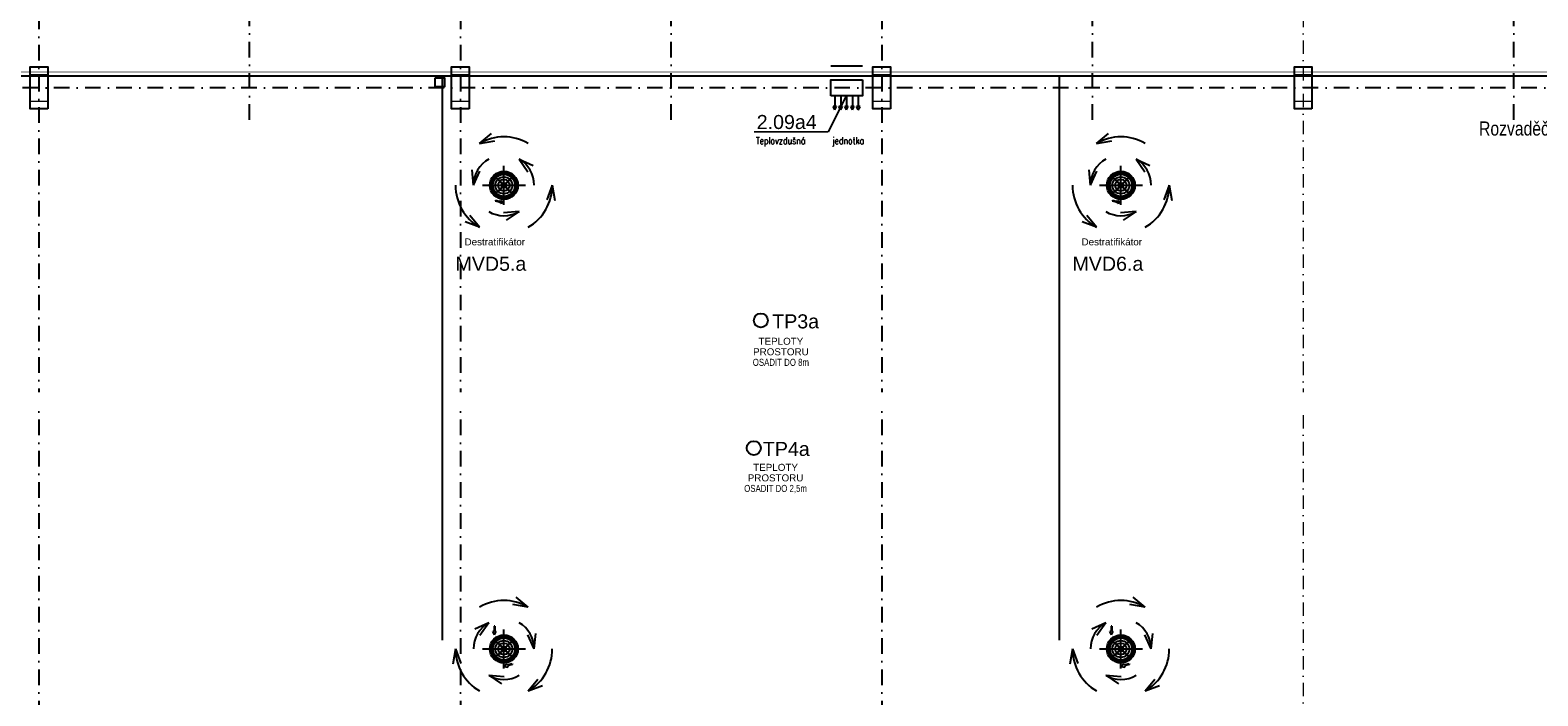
# Model space of a CAD drawing. Header units: millimetres. Extents: x -29085 to 3627694, y -159961 to 2281735.
# Tile 94 of 229: x 243678 to 286613, y 100377 to 119327. Entities that reach past the tile are written whole.
import ezdxf
from ezdxf import colors
from ezdxf.entities.mleader import LeaderData, LeaderLine
from ezdxf.enums import TextEntityAlignment as Align
from ezdxf.math import Vec2, Vec3

# ---------------------------------------------------------------- set-up
doc = ezdxf.new("R2010")
doc.units = ezdxf.units.MM
doc.linetypes.add('DASHDOT', pattern=[25.4, 12.7, -6.35, 0, -6.35])
doc.layers.add('NWT_UT_PRIV', color=1, linetype='Continuous')
doc.layers.add('Přístroje MaR', color=1, linetype='Continuous')
doc.styles.add('A99_popis', font='isocpeur.ttf')
doc.styles.add('PITSIMP8', font='pitsimp8')
doc.styles.add('ROMANS', font='romans.shx', dxfattribs={"width": 0.8})
doc.styles.get("Standard").update_dxf_attribs({"font": 'arial.ttf'})

# ---------------------------------------------------------------- blocks, each defined once
blk = doc.blocks.new('2dluk097')
at = {"color": 0, "linetype": 'ByBlock'}
for p, q in [((-0.05, 0.5), (-0.05, -0.1)), ((-0.05, 0.5), (0.05, 0.5)), ((0.05, 0.5), (0.05, -0.1))]:
    blk.add_line(p, q, dxfattribs=at)
for p, q in [((-0.05, -0.1), (-0.23, -0.1)), ((0, -0.5), (-0.23, -0.1)), ((0, -0.5), (0.23, -0.1)), ((0.05, -0.1), (0.23, -0.1))]:
    blk.add_line(p, q)
for points in [[(-0.05, 0.5), (0.05, 0.5), (-0.05, -0.1), (0.05, -0.1)], [(-0.23, -0.1), (0, -0.5), (0.05, -0.1), (-0.05, -0.1)], [(-0.05, -0.1), (0.23, -0.1), (0, -0.5), (-0.05, -0.1)]]:
    blk.add_solid(points)
at = {"linetype": 'ByBlock', "style": 'PITSIMP8', "flags": 9}
for tag, p in [('VOLUMENSTROM', (-0.06, 0.04)), ('DRUCK/-STUFE', (-0.06, 0.02)), ('BEZEICHNUNG', (-0.06, 0.18)), ('RAUM/GRUPPE', (-0.06, 0.16)), ('POS.NR.G-LV', (-0.06, 0.14)), ('ANSCHLUSS', (-0.06, 0)), ('FABRIKAT', (-0.06, 0.12)), ('KENNUNG', (-0.06, 0.08)), ('LEISTUNG', (-0.06, 0.06)), ('TYP', (-0.06, 0.1)), ('SPANNUNG/FREQUENZ', (-0.06, -0.12)), ('TEMPERATUR', (-0.06, -0.06)), ('SCHUTZART', (-0.06, -0.1)), ('GROESSE', (-0.06, -0.02)), ('DREHZAHL', (-0.06, -0.08)), ('GEWICHT', (-0.06, -0.14)), ('DN', (-0.06, -0.04)), ('FREI', (-0.06, -0.16)), ('FREI', (-0.06, -0.18)), ('FREI', (-0.06, -0.2))]:
    blk.add_attdef(tag, text='', height=0.01, dxfattribs=at).set_placement(p, align=Align.MIDDLE)

msp = doc.modelspace()

# ---------------------------------------------------------------- linework, layer by layer
at = {"color": 251, "linetype": 'DASHDOT', "ltscale": 35}
for p, q in [((243929, 194483.3), (243929, 89198.3)), ((255929, 194483.3), (255929, 89198.3)), ((267929, 194483.3), (267929, 89198.3)), ((401278.6, 117683.3), (210329, 117683.3))]:
    msp.add_line(p, q, dxfattribs=at)
at = {"color": 251, "linetype": 'DASHDOT', "lineweight": 5, "ltscale": 30}
msp.add_line((279929, 194483.3), (279929, 89198.3), dxfattribs=at)
at = {"color": 251, "linetype": 'DASHDOT', "ltscale": 35}
for points in [[(249929, 116773.3), (249929, 178660.8)], [(261929, 116773.3), (261929, 178660.8)], [(273929, 116773.3), (273929, 178660.8)], [(285929, 116773.3), (285929, 178660.8)]]:
    msp.add_lwpolyline(points, dxfattribs=at)
at = {"color": 251, "linetype": 'Continuous', "ltscale": 2}
for points in [[(244179, 117083.3), (243679, 117083.3), (243679, 118283.3), (244179, 118283.3)], [(256179, 117083.3), (255679, 117083.3), (255679, 118283.3), (256179, 118283.3)], [(268179, 117083.3), (267679, 117083.3), (267679, 118283.3), (268179, 118283.3)], [(280179, 117083.3), (279679, 117083.3), (279679, 118283.3), (280179, 118283.3)], [(255215.3, 117973.3), (255475.3, 117973.3), (255475.3, 117713.3), (255215.3, 117713.3)], [(255215.3, 117973.3), (255475.3, 117973.3), (255475.3, 117713.3), (255215.3, 117713.3)]]:
    msp.add_lwpolyline(points, close=True, dxfattribs=at)
at = {"color": 251, "linetype": 'Continuous', "lineweight": 20, "ltscale": 2}
for points in [[(244179, 118283.3), (243679, 118283.3), (243679, 118063.3), (244179, 118063.3)], [(256179, 118283.3), (255679, 118283.3), (255679, 118063.3), (256179, 118063.3)], [(268179, 118283.3), (267679, 118283.3), (267679, 118063.3), (268179, 118063.3)], [(280179, 118283.3), (279679, 118283.3), (279679, 118063.3), (280179, 118063.3)], [(244179, 117083.3), (243679, 117083.3), (243679, 117303.3), (244179, 117303.3)], [(256179, 117083.3), (255679, 117083.3), (255679, 117303.3), (256179, 117303.3)], [(268179, 117083.3), (267679, 117083.3), (267679, 117303.3), (268179, 117303.3)], [(280179, 117083.3), (279679, 117083.3), (279679, 117303.3), (280179, 117303.3)]]:
    msp.add_lwpolyline(points, close=True, dxfattribs=at)
at = {"layer": 'Přístroje MaR'}
for p, q in [((290953.5, 118018.9), (219160.3, 118018.9)), ((256478.7, 116104.9), (256816.8, 116385.4)), ((256478.7, 116104.9), (256816.8, 116385.4)), ((274048.7, 116104.9), (274386.8, 116385.4)), ((274048.7, 116104.9), (274386.8, 116385.4)), ((256478.7, 116104.9), (256911.8, 116178.7)), ((256478.7, 116104.9), (256911.8, 116178.7)), ((274048.7, 116104.9), (274481.8, 116178.7)), ((274048.7, 116104.9), (274481.8, 116178.7)), ((257600.8, 115659.1), (257850.6, 115297.7)), ((257600.8, 115659.1), (257997.8, 115471.1)), ((257600.8, 115659.1), (257997.8, 115471.1)), ((257600.8, 115659.1), (257850.6, 115297.7)), ((275170.8, 115659.1), (275420.6, 115297.7)), ((275170.8, 115659.1), (275567.8, 115471.1)), ((275170.8, 115659.1), (275567.8, 115471.1)), ((275170.8, 115659.1), (275420.6, 115297.7)), ((256303.7, 114910.3), (256261.6, 115347.5)), ((256303.7, 114910.3), (256261.6, 115347.5)), ((256303.7, 114910.3), (256485.9, 115310)), ((256303.7, 114910.3), (256485.9, 115310)), ((273873.7, 114910.3), (273831.6, 115347.5)), ((273873.7, 114910.3), (273831.6, 115347.5)), ((273873.7, 114910.3), (274055.9, 115310)), ((273873.7, 114910.3), (274055.9, 115310)), ((258547.9, 114910.3), (258395.3, 114498.3)), ((258547.9, 114910.3), (258395.3, 114498.3)), ((258547.9, 114910.3), (258621.8, 114477.2)), ((258547.9, 114910.3), (258621.8, 114477.2)), ((276117.9, 114910.3), (275965.3, 114498.3)), ((276117.9, 114910.3), (275965.3, 114498.3)), ((276117.9, 114910.3), (276191.8, 114477.2)), ((276117.9, 114910.3), (276191.8, 114477.2)), ((256478.7, 113715.6), (256066.8, 113868.2)), ((256478.7, 113715.6), (256066.8, 113868.2)), ((256478.7, 113715.6), (256198.2, 114053.7)), ((256478.7, 113715.6), (256198.2, 114053.7)), ((257600.4, 114161.2), (257162.3, 114128.9)), ((257600.4, 114161.2), (257162.3, 114128.9)), ((257600.4, 114161.2), (257237.2, 113914.2)), ((257600.4, 114161.2), (257237.2, 113914.2)), ((274048.7, 113715.6), (273636.8, 113868.2)), ((274048.7, 113715.6), (273636.8, 113868.2)), ((274048.7, 113715.6), (273768.2, 114053.7)), ((274048.7, 113715.6), (273768.2, 114053.7)), ((275170.4, 114161.2), (274732.3, 114128.9)), ((275170.4, 114161.2), (274732.3, 114128.9)), ((275170.4, 114161.2), (274807.2, 113914.2)), ((275170.4, 114161.2), (274807.2, 113914.2)), ((257858.2, 102904.9), (257520.1, 103185.4)), ((257858.2, 102904.9), (257520.1, 103185.4)), ((275428.2, 102904.9), (275090.1, 103185.4)), ((275428.2, 102904.9), (275090.1, 103185.4)), ((257858.2, 102904.9), (257425.1, 102978.7)), ((257858.2, 102904.9), (257425.1, 102978.7)), ((275428.2, 102904.9), (274995.1, 102978.7)), ((275428.2, 102904.9), (274995.1, 102978.7)), ((256736.1, 102459.1), (256339.1, 102271.1)), ((256736.1, 102459.1), (256339.1, 102271.1)), ((256736.1, 102459.1), (256486.3, 102097.7)), ((256736.1, 102459.1), (256486.3, 102097.7)), ((274306.1, 102459.1), (273909.1, 102271.1)), ((274306.1, 102459.1), (273909.1, 102271.1)), ((274306.1, 102459.1), (274056.3, 102097.7)), ((274306.1, 102459.1), (274056.3, 102097.7)), ((257450.2, 101986.4), (257436.7, 101972.9)), ((258033.2, 101710.3), (257851, 102110)), ((258033.2, 101710.3), (257851, 102110)), ((258033.2, 101710.3), (258075.3, 102147.5)), ((258033.2, 101710.3), (258075.3, 102147.5)), ((275020.2, 101986.4), (275006.7, 101972.9)), ((275603.2, 101710.3), (275421, 102110)), ((275603.2, 101710.3), (275421, 102110)), ((275603.2, 101710.3), (275645.3, 102147.5)), ((275603.2, 101710.3), (275645.3, 102147.5)), ((255789, 101710.3), (255715.1, 101277.2)), ((255789, 101710.3), (255715.1, 101277.2)), ((255789, 101710.3), (255941.6, 101298.3)), ((255789, 101710.3), (255941.6, 101298.3)), ((273359, 101710.3), (273285.1, 101277.2)), ((273359, 101710.3), (273285.1, 101277.2)), ((273359, 101710.3), (273511.6, 101298.3)), ((273359, 101710.3), (273511.6, 101298.3)), ((256736.5, 100961.2), (257174.6, 100928.9)), ((256736.5, 100961.2), (257099.7, 100714.2)), ((256736.5, 100961.2), (257099.7, 100714.2)), ((256736.5, 100961.2), (257174.6, 100928.9)), ((274306.5, 100961.2), (274744.6, 100928.9)), ((274306.5, 100961.2), (274669.7, 100714.2)), ((274306.5, 100961.2), (274669.7, 100714.2)), ((274306.5, 100961.2), (274744.6, 100928.9)), ((257858.2, 100515.6), (258138.7, 100853.7)), ((257858.2, 100515.6), (258138.7, 100853.7)), ((257858.2, 100515.6), (258270.1, 100668.2)), ((257858.2, 100515.6), (258270.1, 100668.2)), ((275428.2, 100515.6), (275708.7, 100853.7)), ((275428.2, 100515.6), (275708.7, 100853.7)), ((275428.2, 100515.6), (275840.1, 100668.2)), ((275428.2, 100515.6), (275840.1, 100668.2))]:
    msp.add_line(p, q, dxfattribs=at)
at = {"layer": 'Přístroje MaR', "linetype": 'ByBlock'}
for p, q in [((256885, 115184.7), (257116.1, 114953.6)), ((257117.6, 114955.4), (256886.7, 115186.3)), ((256892.3, 115192), (256905.8, 115178.5)), ((257125.1, 114962.6), (256894.1, 115193.7)), ((256905.8, 115178.5), (257123.3, 114961.1)), ((257442.8, 115193.7), (257211.8, 114962.6)), ((257213.6, 114961.1), (257444.5, 115192)), ((257436.7, 115172.9), (257219.3, 114955.4)), ((257220.8, 114953.6), (257451.9, 115184.7)), ((274455, 115184.7), (274686.1, 114953.6)), ((274687.6, 114955.4), (274456.7, 115186.3)), ((274462.3, 115192), (274475.8, 115178.5)), ((274695.1, 114962.6), (274464.1, 115193.7)), ((274475.8, 115178.5), (274693.3, 114961.1)), ((275012.8, 115193.7), (274781.8, 114962.6)), ((274783.6, 114961.1), (275014.5, 115192)), ((275006.7, 115172.9), (274789.3, 114955.4)), ((274790.8, 114953.6), (275021.9, 115184.7)), ((257116.1, 114866.9), (256885, 114635.9)), ((256886.7, 114634.1), (256900.2, 114647.6)), ((257123.3, 114859.4), (256892.4, 114628.5)), ((256894.1, 114626.8), (257125.1, 114857.9)), ((256900.2, 114647.6), (257117.6, 114865.1)), ((257192.5, 114868.7), (257144.5, 114868.7)), ((257148.5, 114868.7), (257148.5, 114847.9)), ((257148.5, 114847.9), (257164.5, 114847.9)), ((257164.5, 114847.9), (257164.5, 114868.7)), ((257172.5, 114868.7), (257172.5, 114847.9)), ((257172.5, 114847.9), (257188.5, 114847.9)), ((257188.5, 114847.9), (257188.5, 114868.7)), ((257211.8, 114857.9), (257442.8, 114626.8)), ((257431.1, 114642), (257213.6, 114859.4)), ((257219.3, 114865.1), (257450.2, 114634.2)), ((257451.9, 114635.9), (257220.8, 114866.9)), ((257444.6, 114628.5), (257431.1, 114642)), ((274686.1, 114866.9), (274455, 114635.9)), ((274456.7, 114634.1), (274470.2, 114647.6)), ((274693.3, 114859.4), (274462.4, 114628.5)), ((274464.1, 114626.8), (274695.1, 114857.9)), ((274470.2, 114647.6), (274687.6, 114865.1)), ((274762.5, 114868.7), (274714.5, 114868.7)), ((274718.5, 114868.7), (274718.5, 114847.9)), ((274718.5, 114847.9), (274734.5, 114847.9)), ((274734.5, 114847.9), (274734.5, 114868.7)), ((274742.5, 114868.7), (274742.5, 114847.9)), ((274742.5, 114847.9), (274758.5, 114847.9)), ((274758.5, 114847.9), (274758.5, 114868.7)), ((274781.8, 114857.9), (275012.8, 114626.8)), ((275001.1, 114642), (274783.6, 114859.4)), ((274789.3, 114865.1), (275020.2, 114634.2)), ((275021.9, 114635.9), (274790.8, 114866.9)), ((275014.6, 114628.5), (275001.1, 114642)), ((256885, 101984.7), (257116.1, 101753.6)), ((257117.6, 101755.4), (256886.7, 101986.3)), ((256892.3, 101992), (256905.8, 101978.5)), ((257125.1, 101762.6), (256894.1, 101993.7)), ((256905.8, 101978.5), (257123.3, 101761.1)), ((257442.8, 101993.7), (257211.8, 101762.6)), ((257213.6, 101761.1), (257444.5, 101992)), ((257436.7, 101972.9), (257219.3, 101755.4)), ((257220.8, 101753.6), (257451.9, 101984.7)), ((274455, 101984.7), (274686.1, 101753.6)), ((274687.6, 101755.4), (274456.7, 101986.3)), ((274462.3, 101992), (274475.8, 101978.5)), ((274695.1, 101762.6), (274464.1, 101993.7)), ((274475.8, 101978.5), (274693.3, 101761.1)), ((275012.8, 101993.7), (274781.8, 101762.6)), ((274783.6, 101761.1), (275014.5, 101992)), ((275006.7, 101972.9), (274789.3, 101755.4)), ((274790.8, 101753.6), (275021.9, 101984.7)), ((257116.1, 101666.9), (256885, 101435.9)), ((256886.7, 101434.1), (256900.2, 101447.6)), ((257123.3, 101659.4), (256892.4, 101428.5)), ((256894.1, 101426.8), (257125.1, 101657.9)), ((256900.2, 101447.6), (257117.6, 101665.1)), ((257192.5, 101668.7), (257144.5, 101668.7)), ((257148.5, 101668.7), (257148.5, 101647.9)), ((257148.5, 101647.9), (257164.5, 101647.9)), ((257164.5, 101647.9), (257164.5, 101668.7)), ((257172.5, 101668.7), (257172.5, 101647.9)), ((257172.5, 101647.9), (257188.5, 101647.9)), ((257188.5, 101647.9), (257188.5, 101668.7)), ((257211.8, 101657.9), (257442.8, 101426.8)), ((257431.1, 101442), (257213.6, 101659.4)), ((257219.3, 101665.1), (257450.2, 101434.2)), ((257451.9, 101435.9), (257220.8, 101666.9)), ((257444.6, 101428.5), (257431.1, 101442)), ((274686.1, 101666.9), (274455, 101435.9)), ((274456.7, 101434.1), (274470.2, 101447.6)), ((274693.3, 101659.4), (274462.4, 101428.5)), ((274464.1, 101426.8), (274695.1, 101657.9)), ((274470.2, 101447.6), (274687.6, 101665.1)), ((274762.5, 101668.7), (274714.5, 101668.7)), ((274718.5, 101668.7), (274718.5, 101647.9)), ((274718.5, 101647.9), (274734.5, 101647.9)), ((274734.5, 101647.9), (274734.5, 101668.7)), ((274742.5, 101668.7), (274742.5, 101647.9)), ((274742.5, 101647.9), (274758.5, 101647.9)), ((274758.5, 101647.9), (274758.5, 101668.7)), ((274781.8, 101657.9), (275012.8, 101426.8)), ((275001.1, 101442), (274783.6, 101659.4)), ((274789.3, 101665.1), (275020.2, 101434.2)), ((275021.9, 101435.9), (274790.8, 101666.9)), ((275014.6, 101428.5), (275001.1, 101442))]:
    msp.add_line(p, q, dxfattribs=at)
at = {"layer": 'Přístroje MaR', "ltscale": 10}
for p, q in [((257168.5, 114358.3), (257168.5, 115462.3)), ((274738.5, 114358.3), (274738.5, 115462.3)), ((256555.5, 114910.3), (257781.5, 114910.3)), ((274125.5, 114910.3), (275351.5, 114910.3)), ((257168.5, 101158.3), (257168.5, 102262.3)), ((274738.5, 101158.3), (274738.5, 102262.3)), ((256555.5, 101710.3), (257781.5, 101710.3)), ((274125.5, 101710.3), (275351.5, 101710.3))]:
    msp.add_line(p, q, dxfattribs=at)
at = {"layer": 'Přístroje MaR'}
for points in [[(266475, 118309.3), (267379, 118309.3)], [(267379, 117909.3), (267379, 117457.3), (266475, 117457.3)], [(266475, 117457.3), (266475, 117909.3), (267379, 117909.3)], [(266408.5, 116433.5), (266927, 117457.3)], [(266592.7, 117457.3), (266592.7, 117157.3)], [(266759.8, 117457.3), (266759.8, 117157.3)], [(266927, 117457.3), (266927, 117157.3)], [(266927, 117457.3), (266927, 117157.3)], [(267094.1, 117457.3), (267094.1, 117157.3)], [(267261.2, 117457.3), (267261.2, 117157.3)], [(266642.7, 117157.3), (266542.7, 117157.3)], [(266592.7, 117057.3), (266542.7, 117157.3)], [(266592.7, 117057.3), (266642.7, 117157.3)], [(266809.8, 117157.3), (266709.8, 117157.3)], [(266759.8, 117057.3), (266709.8, 117157.3)], [(266759.8, 117057.3), (266809.8, 117157.3)], [(266977, 117157.3), (266877, 117157.3)], [(266927, 117057.3), (266877, 117157.3)], [(266977, 117157.3), (266877, 117157.3)], [(266927, 117057.3), (266877, 117157.3)], [(266927, 117057.3), (266977, 117157.3)], [(266927, 117057.3), (266977, 117157.3)], [(267144.1, 117157.3), (267044.1, 117157.3)], [(267094.1, 117057.3), (267044.1, 117157.3)], [(267094.1, 117057.3), (267144.1, 117157.3)], [(267311.2, 117157.3), (267211.2, 117157.3)], [(267261.2, 117057.3), (267211.2, 117157.3)], [(267261.2, 117057.3), (267311.2, 117157.3)]]:
    msp.add_lwpolyline(points, dxfattribs=at)
at = {"layer": 'Přístroje MaR', "const_width": 47.4}
msp.add_lwpolyline([(264293.5, 116433.5), (266408.5, 116433.5)], dxfattribs=at)
at = {"layer": 'Přístroje MaR'}
for centre, radius in [((257168.9, 114910.3), 400.5), ((257173.8, 114910.3), 360.6), ((257168.9, 114910.3), 314.5), ((257168.9, 114910.3), 239.5), ((257168.9, 114910.3), 164.5), ((274738.9, 114910.3), 400.5), ((274743.8, 114910.3), 360.6), ((274738.9, 114910.3), 314.5), ((274738.9, 114910.3), 239.5), ((274738.9, 114910.3), 164.5), ((257168.5, 114910.3), 68), ((274738.5, 114910.3), 68), ((264484.9, 111062.6, 93378), 200), ((264285.4, 107431.1, 93378), 200), ((257168.9, 101710.3), 400.5), ((257173.8, 101710.3), 360.6), ((257168.9, 101710.3), 314.5), ((257168.9, 101710.3), 239.5), ((257168.9, 101710.3), 164.5), ((257168.5, 101710.3), 68), ((257438.5, 101980.3), 3.6), ((257438.5, 101980.3), 3.6), ((274738.9, 101710.3), 400.5), ((274743.8, 101710.3), 360.6), ((274738.9, 101710.3), 314.5), ((274738.9, 101710.3), 239.5), ((274738.9, 101710.3), 164.5), ((274738.5, 101710.3), 68), ((275008.5, 101980.3), 3.6), ((275008.5, 101980.3), 3.6)]:
    msp.add_circle(centre, radius, dxfattribs=at)
at = {"layer": 'Přístroje MaR', "linetype": 'ByBlock'}
for centre in [(256898.4, 115180.3), (256898.4, 115180.3), (274468.4, 115180.3), (274468.4, 115180.3), (256898.4, 114640.2), (256898.4, 114640.2), (274468.4, 114640.2), (274468.4, 114640.2), (256898.4, 101980.3), (256898.4, 101980.3), (274468.4, 101980.3), (274468.4, 101980.3), (256898.4, 101440.2), (256898.4, 101440.2), (257438.5, 101440.2), (257438.5, 101440.2), (274468.4, 101440.2), (274468.4, 101440.2), (275008.5, 101440.2), (275008.5, 101440.2)]:
    msp.add_circle(centre, 3.6, dxfattribs=at)
at = {"layer": 'Přístroje MaR'}
for centre, radius, start, end in [((257168.5, 114910.3), 1379.4, 60, 120), ((257168.5, 114910.3), 1379.4, 60, 120), ((274738.5, 114910.3), 1379.4, 60, 120), ((274738.5, 114910.3), 1379.4, 60, 120), ((257168.5, 114910.3), 864.7, 120, 180), ((257168.5, 114910.3), 864.7, 120, 180), ((257168.5, 114910.3), 864.7, 0, 60), ((257168.5, 114910.3), 864.7, 0, 60), ((274738.5, 114910.3), 864.7, 120, 180), ((274738.5, 114910.3), 864.7, 120, 180), ((274738.5, 114910.3), 864.7, 0, 60), ((274738.5, 114910.3), 864.7, 0, 60), ((257242.2, 114984), 268.4, 44.14607, 45.85391), ((257430.2, 115179.4), 1.2, 315, 135), ((257242.2, 114984), 270, 44.15113, 45.84887), ((274812.2, 114984), 268.4, 44.14607, 45.85391), ((275000.2, 115179.4), 1.2, 315, 135), ((274812.2, 114984), 270, 44.15113, 45.84887), ((257168.5, 114910.3), 1379.4, 180, 240), ((257168.5, 114910.3), 1379.4, 180, 240), ((257168.5, 114910.3), 1379.4, 300, 0), ((257168.5, 114910.3), 1379.4, 300, 0), ((274738.5, 114910.3), 1379.4, 180, 240), ((274738.5, 114910.3), 1379.4, 180, 240), ((274738.5, 114910.3), 1379.4, 300, 0), ((274738.5, 114910.3), 1379.4, 300, 0), ((257168.5, 114910.3), 864.7, 240, 300), ((257168.5, 114910.3), 864.7, 240, 300), ((274738.5, 114910.3), 864.7, 240, 300), ((274738.5, 114910.3), 864.7, 240, 300), ((257168.5, 101710.3), 1379.4, 60, 120), ((257168.5, 101710.3), 1379.4, 60, 120), ((274738.5, 101710.3), 1379.4, 60, 120), ((274738.5, 101710.3), 1379.4, 60, 120), ((257168.5, 101710.3), 864.7, 120, 180), ((257168.5, 101710.3), 864.7, 120, 180), ((257168.5, 101710.3), 864.7, 0, 60), ((257168.5, 101710.3), 864.7, 0, 60), ((274738.5, 101710.3), 864.7, 120, 180), ((274738.5, 101710.3), 864.7, 120, 180), ((274738.5, 101710.3), 864.7, 0, 60), ((274738.5, 101710.3), 864.7, 0, 60), ((257242.2, 101784), 268.4, 44.14607, 45.85391), ((257430.2, 101979.4), 1.2, 315, 135), ((257242.2, 101784), 270, 44.15113, 45.84887), ((257437.6, 101972), 1.2, 315, 135), ((257447.4, 101989.2), 6.4, 315, 135), ((257447.4, 101989.2), 4, 315.26984, 135.26984), ((274812.2, 101784), 268.4, 44.14607, 45.85391), ((275000.2, 101979.4), 1.2, 315, 135), ((274812.2, 101784), 270, 44.15113, 45.84887), ((275007.6, 101972), 1.2, 315, 135), ((275017.4, 101989.2), 6.4, 315, 135), ((275017.4, 101989.2), 4, 315.26984, 135.26984), ((257168.5, 101710.3), 1379.4, 180, 240), ((257168.5, 101710.3), 1379.4, 180, 240), ((257168.5, 101710.3), 1379.4, 300, 0), ((257168.5, 101710.3), 1379.4, 300, 0), ((274738.5, 101710.3), 1379.4, 180, 240), ((274738.5, 101710.3), 1379.4, 180, 240), ((274738.5, 101710.3), 1379.4, 300, 0), ((274738.5, 101710.3), 1379.4, 300, 0), ((257168.5, 101710.3), 864.7, 240, 300), ((257168.5, 101710.3), 864.7, 240, 300), ((274738.5, 101710.3), 864.7, 240, 300), ((274738.5, 101710.3), 864.7, 240, 300)]:
    msp.add_arc(centre, radius, start, end, dxfattribs=at)
at = {"layer": 'Přístroje MaR', "linetype": 'ByBlock'}
for centre, radius, start, end in [((256889.5, 115189.2), 6.4, 44.99999, 224.99999), ((256889.5, 115189.2), 4, 45.26984, 225.26984), ((256899.3, 115172), 1.2, 44.99999, 224.99999), ((257094.7, 114984), 270, 134.15113, 135.84886), ((257094.7, 114984), 268.4, 134.14607, 135.85391), ((256906.7, 115179.4), 1.2, 44.99999, 224.99999), ((274459.5, 115189.2), 6.4, 44.99999, 224.99999), ((274459.5, 115189.2), 4, 45.26984, 225.26984), ((274469.3, 115172), 1.2, 44.99999, 224.99999), ((274664.7, 114984), 270, 134.15113, 135.84886), ((274664.7, 114984), 268.4, 134.14607, 135.85391), ((274476.7, 115179.4), 1.2, 44.99999, 224.99999), ((256889.5, 114631.3), 6.4, 135, 315), ((256899.3, 114648.5), 1.2, 135, 315), ((257094.7, 114836.5), 270, 224.15113, 225.84887), ((257094.7, 114836.5), 268.4, 224.14607, 225.85391), ((256906.7, 114641.1), 1.2, 135, 315), ((257168.5, 114910.3), 48, 300.00015, 180), ((257168.5, 114910.3), 48, 180, 240.00015), ((257242.2, 114836.5), 268.4, 314.14607, 315.85391), ((257430.2, 114641.1), 1.2, 225, 45), ((257242.2, 114836.5), 270, 314.15113, 315.84886), ((274459.5, 114631.3), 6.4, 135, 315), ((274469.3, 114648.5), 1.2, 135, 315), ((274664.7, 114836.5), 270, 224.15113, 225.84887), ((274664.7, 114836.5), 268.4, 224.14607, 225.85391), ((274476.7, 114641.1), 1.2, 135, 315), ((274738.5, 114910.3), 48, 300.00015, 180), ((274738.5, 114910.3), 48, 180, 240.00015), ((274812.2, 114836.5), 268.4, 314.14607, 315.85391), ((275000.2, 114641.1), 1.2, 225, 45), ((274812.2, 114836.5), 270, 314.15113, 315.84886), ((256889.5, 114631.3), 4, 135.26984, 315.26984), ((274459.5, 114631.3), 4, 135.26984, 315.26984), ((256889.5, 101989.2), 6.4, 44.99999, 224.99999), ((256889.5, 101989.2), 4, 45.26984, 225.26984), ((256899.3, 101972), 1.2, 44.99999, 224.99999), ((257094.7, 101784), 270, 134.15113, 135.84886), ((257094.7, 101784), 268.4, 134.14607, 135.85391), ((256906.7, 101979.4), 1.2, 44.99999, 224.99999), ((257168.5, 101710.3), 48, 300.00015, 180), ((274459.5, 101989.2), 6.4, 44.99999, 224.99999), ((274459.5, 101989.2), 4, 45.26984, 225.26984), ((274469.3, 101972), 1.2, 44.99999, 224.99999), ((274664.7, 101784), 270, 134.15113, 135.84886), ((274664.7, 101784), 268.4, 134.14607, 135.85391), ((274476.7, 101979.4), 1.2, 44.99999, 224.99999), ((274738.5, 101710.3), 48, 300.00015, 180), ((256889.5, 101431.3), 6.4, 135, 315), ((256889.5, 101431.3), 4, 135.26984, 315.26984), ((256899.3, 101448.5), 1.2, 135, 315), ((257094.7, 101636.5), 270, 224.15113, 225.84887), ((257094.7, 101636.5), 268.4, 224.14607, 225.85391), ((256906.7, 101441.1), 1.2, 135, 315), ((257168.5, 101710.3), 48, 180, 240.00015), ((257242.2, 101636.5), 268.4, 314.14607, 315.85391), ((257430.2, 101441.1), 1.2, 225, 45), ((257242.2, 101636.5), 270, 314.15113, 315.84886), ((257437.6, 101448.5), 1.2, 225, 45), ((257447.4, 101431.3), 6.4, 225, 45), ((257447.4, 101431.3), 4, 225.26984, 45.26984), ((274459.5, 101431.3), 6.4, 135, 315), ((274459.5, 101431.3), 4, 135.26984, 315.26984), ((274469.3, 101448.5), 1.2, 135, 315), ((274664.7, 101636.5), 270, 224.15113, 225.84887), ((274664.7, 101636.5), 268.4, 224.14607, 225.85391), ((274476.7, 101441.1), 1.2, 135, 315), ((274738.5, 101710.3), 48, 180, 240.00015), ((274812.2, 101636.5), 268.4, 314.14607, 315.85391), ((275000.2, 101441.1), 1.2, 225, 45), ((274812.2, 101636.5), 270, 314.15113, 315.84886), ((275007.6, 101448.5), 1.2, 225, 45), ((275017.4, 101431.3), 6.4, 225, 45), ((275017.4, 101431.3), 4, 225.26984, 45.26984)]:
    msp.add_arc(centre, radius, start, end, dxfattribs=at)

# ---------------------------------------------------------------- block references
at = {"layer": 'Přístroje MaR', "yscale": 250, "zscale": 160}
for p, xscale, rotation in [((257048.6, 114445.2), -200, 73.49979641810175), ((274618.6, 114445.2), -200, 73.49979641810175), ((257288.3, 101245.2), 200, 286.5002035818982), ((274858.3, 101245.2), 200, 286.5002035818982)]:
    msp.add_blockref('2dluk097', p, dxfattribs=dict(at, xscale=xscale, rotation=rotation))
at = {"layer": 'Přístroje MaR', "xscale": -200, "yscale": 250, "zscale": 160}
for p in [(256902.8, 102234), (274472.8, 102234)]:
    msp.add_blockref('2dluk097', p, dxfattribs=at)

# ---------------------------------------------------------------- texts
at = {"layer": 'Přístroje MaR'}
for s, height, p in [('2.09a4', 400, (265222.8, 116512.3, 93378)), ('Destratifikátor', 200, (256910.5, 113199.7, 31126)), ('Destratifikátor', 200, (274480.5, 113199.7, 31126)), ('MVD5.a', 400, (256799.1, 112477.7, 93378)), ('MVD6.a', 400, (274369.1, 112477.7, 93378)), ('TP3a', 400, (265477.4, 110837.1, 93378)), ('TEPLOTY', 200, (265057.1, 110371, 31126)), ('PROSTORU', 200, (265057.1, 110071, 31126)), ('TP4a', 400, (265211, 107205.6, 93378)), ('TEPLOTY', 200, (264905.6, 106781.3, 31126)), ('PROSTORU', 200, (264905.6, 106481.3, 31126))]:
    msp.add_text(s, height=height, dxfattribs=at).set_placement(p, align=Align.CENTER)
at = {"layer": 'Přístroje MaR', "width": 0.8}
msp.add_text('Rozvaděče MaR 2000x1000x400', height=400, dxfattribs=at).set_placement((291548.6, 116327.1, 31126), align=Align.RIGHT)
for s, p in [('OSADIT DO 8m', (265057.1, 109771, 31126)), ('OSADIT DO 2,5m', (264905.6, 106181.3, 31126))]:
    msp.add_text(s, height=200, dxfattribs=at).set_placement(p, align=Align.CENTER)
at = {"layer": 'Přístroje MaR'}
note = msp.add_mtext_dynamic_manual_height_columns('Teplovzdušná jednotka ', width=2162.508, gutter_width=12.5, heights=[457, 0], dxfattribs=dict(at, insert=(264341.8, 116282.3), char_height=200, attachment_point=1, style='ROMANS'))

# ---------------------------------------------------------------- next in the draw order: leaders
at = {"color": 251, "lineweight": 9}
ml = msp.add_multileader_mtext('Standard', dxfattribs=at)
ml.set_content('\\A1;{\\C256;demontáž stěnových panelů PUR, tl.40mm, včetně výplní otvorů a klempířských výrobků}', color=1, style='A99_popis')
ml.set_leader_properties(color=256, linetype='ByLayer', lineweight=-1)
ml.build(insert=Vec2(0, 0))
ml.multileader.update_dxf_attribs({"dogleg_length": 1, "arrow_head_size": 300, "scale": 200})
ctx = ml.context
ctx.base_point, ctx.scale, ctx.char_height, ctx.arrow_head_size, ctx.landing_gap_size, ctx.plane_origin = Vec3(215334, 108693.3), 200, 500, 300, 250, Vec3(228554, 101837.2)
notes = []
notes.append((ctx, [(0, (1, 1, 0), (214749, 108693.3), (1, 0), 585, [(0, [(213414, 108698.3)], 0, [])])]))
ctx.mtext.insert, ctx.mtext.width, ctx.mtext.flow_direction = Vec3(215584, 109018.3), 15225, 5
ctx.mtext.has_bg_fill, ctx.mtext.bg_color, ctx.mtext.bg_scale_factor, ctx.mtext.bg_transparency, ctx.mtext.use_window_bg_color = 1, -1073741824, 1, 0, 1
for ctx, leaders in notes:
    for number, flags, end, landing, length, lines in leaders:
        leader = LeaderData()
        leader.index, (leader.has_last_leader_line, leader.has_dogleg_vector, leader.attachment_direction) = number, flags
        leader.last_leader_point, leader.dogleg_vector, leader.dogleg_length = Vec3(end), Vec3(landing), length
        for number, points, colour, breaks in lines:
            line = LeaderLine()
            line.index, line.vertices, line.color, line.breaks = number, Vec3.list(points), colors.encode_raw_color(colour), breaks
            leader.lines.append(line)
        ctx.leaders.append(leader)

# ---------------------------------------------------------------- next in the draw order: linework, layer by layer
at = {"layer": 'NWT_UT_PRIV', "color": 251, "const_width": 20}
msp.add_lwpolyline([(268446.5, 94041.8), (217723.2, 94041.8), (214447.1, 94041.8), (214447.1, 118133.1), (344858, 118133.1)], dxfattribs=at)
at = {"layer": 'Přístroje MaR'}
for p, q in [((255409, 118018.9), (255409, 101958.6)), ((272979, 118018.9), (272979, 101958.6))]:
    msp.add_line(p, q, dxfattribs=at)

doc.saveas('drawing.dxf')
